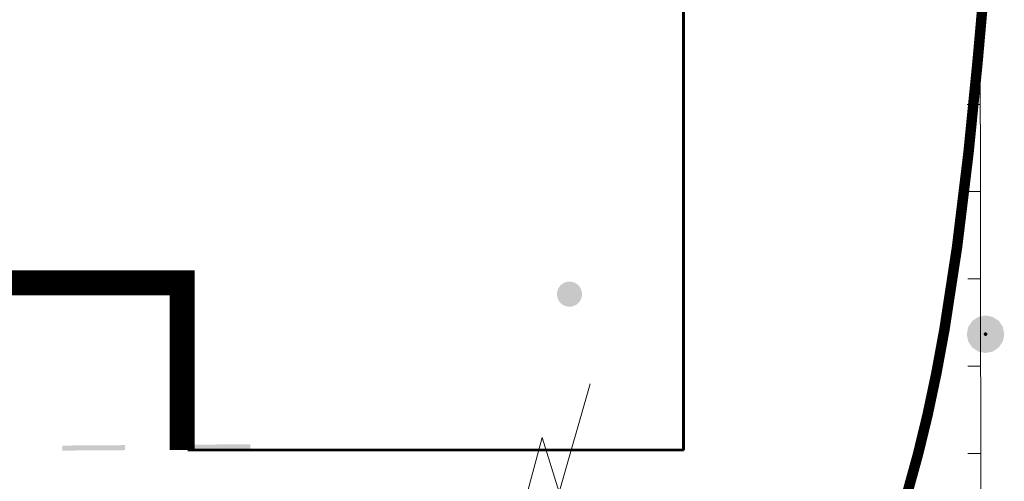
# Model space of a CAD drawing. Header units: millimetres. Extents: x 0 to 420, y 0 to 297.
# Tile 40 of 43: x 173 to 197, y 222 to 233. Entities that reach past the tile are written whole.
import ezdxf

# ---------------------------------------------------------------- set-up
doc = ezdxf.new("R2010")
doc.units = ezdxf.units.MM
for name, pattern in [('K5LT32771', [0]), ('K5LT_BASIC', [0]), ('K5LT_THIN', [0])]:
    doc.linetypes.add(name, pattern=pattern)
for name, color, linetype, true_color in [('Дороги', 7, 'Continuous', 0x666666), ('Существующее оборудование', 7, 'Continuous', 0x7f7f7f), ('Топосъемка', 7, 'Continuous', 0x7f7f7f)]:
    doc.layers.add(name, color=color, linetype=linetype, true_color=true_color)

# ---------------------------------------------------------------- blocks, each defined once
blk = doc.blocks.new('U151')
at = {"layer": 'Существующее оборудование'}
blk.add_hatch(color=256, dxfattribs=at).paths.add_polyline_path([(184.94, 219.772), (185.775, 221.459), (184.998, 221.653)])
at = {"layer": 'Существующее оборудование', "linetype": 'K5LT_THIN', "lineweight": 18}
for p, q in [((186.2, 221.615), (186.942, 224.21)), ((184.94, 219.772), (185.792, 222.924)), ((185.792, 222.924), (186.2, 221.615))]:
    blk.add_line(p, q, dxfattribs=at)
for radius, start, end in [(0.4, 0, 180), (0.209, 0, 180), (0.4, 180, 0), (0.209, 180, 0)]:
    blk.add_arc((184.94, 219.772), radius, start, end, dxfattribs=at)
blk = doc.blocks.new('U174')
at = {"layer": 'Топосъемка'}
blk.add_hatch(color=256, dxfattribs=at).paths.add_polyline_path([(186.55, 226.072), (186.578, 226.084), (186.605, 226.099), (186.63, 226.117), (186.654, 226.137), (186.675, 226.16), (186.693, 226.185), (186.709, 226.211), (186.722, 226.239), (186.733, 226.269), (186.74, 226.299), (186.744, 226.33), (186.745, 226.361), (186.742, 226.391), (186.737, 226.422), (186.728, 226.452), (186.716, 226.48), (186.702, 226.508), (186.684, 226.533), (186.664, 226.557), (186.642, 226.579), (186.618, 226.598), (186.592, 226.614), (186.564, 226.628), (186.535, 226.639), (186.505, 226.647), (186.474, 226.651), (186.443, 226.653), (186.412, 226.651), (186.382, 226.646), (186.352, 226.638), (186.34, 226.634), (186.311, 226.621), (186.284, 226.606), (186.259, 226.588), (186.236, 226.568), (186.215, 226.545), (186.196, 226.521), (186.18, 226.494), (186.167, 226.466), (186.157, 226.437), (186.15, 226.407), (186.146, 226.376), (186.145, 226.345), (186.147, 226.314), (186.153, 226.284), (186.161, 226.254), (186.173, 226.225), (186.188, 226.198), (186.205, 226.172), (186.225, 226.148), (186.247, 226.127), (186.271, 226.108), (186.298, 226.091), (186.325, 226.077), (186.354, 226.067), (186.384, 226.059), (186.415, 226.054), (186.446, 226.053), (186.477, 226.054), (186.508, 226.059), (186.537, 226.067)])

msp = doc.modelspace()

# ---------------------------------------------------------------- hatches: boundary and pattern name
at = {"layer": 'Топосъемка'}
for points in [[(196.401397, 224.94593), (196.229355, 224.979047), (196.199727, 224.998598), (196.083089, 225.075497), (196.016751, 225.173479), (195.984865, 225.220579), (195.95163, 225.382453), (195.94962, 225.392184), (195.982757, 225.564233), (196.079187, 225.710492), (196.224264, 225.808735), (196.395875, 225.843961), (196.567917, 225.810843), (196.597545, 225.791292), (196.714183, 225.714393), (196.780539, 225.616417), (196.812425, 225.569318), (196.845659, 225.407444), (196.847651, 225.397705), (196.814534, 225.225664), (196.718084, 225.079397), (196.573008, 224.981155)], [(196.353678, 225.386999), (196.360362, 225.421473), (196.389488, 225.44112), (196.42395, 225.43441), (196.44359, 225.405302), (196.436888, 225.370822), (196.40778, 225.351181), (196.373317, 225.357891)], [(175.810037, 222.743142), (174.310069, 222.732735), (174.310899, 222.612742), (175.810867, 222.623149)], [(178.809941, 222.763922), (177.309986, 222.753541), (177.310823, 222.633529), (178.81079, 222.643936)]]:
    msp.add_hatch(color=256, dxfattribs=at).paths.add_polyline_path(points)

# ---------------------------------------------------------------- linework, layer by layer
at = {"layer": 'Дороги', "linetype": 'K5LT_BASIC', "lineweight": 60}
for p, q in [((189.176122, 222.623666), (189.176122, 246.623666)), ((189.176122, 222.626153), (177.310823, 222.633529))]:
    msp.add_line(p, q, dxfattribs=at)
at = {"layer": 'Дороги', "linetype": 'K5LT_BASIC', "const_width": 0.6}
msp.add_lwpolyline([(177.176122, 222.623666), (177.176122, 226.623666), (153.176122, 226.623666)], dxfattribs=at)
at = {"layer": 'Существующее оборудование', "linetype": 'K5LT_THIN', "lineweight": 18}
for p, q in [((196.248038, 249.579346), (196.376544, 160.139438)), ((196.27489, 230.890419), (195.96289, 230.890419)), ((196.277888, 228.80367), (195.965888, 228.80367)), ((196.283655, 226.71692), (195.971655, 226.71692)), ((196.289422, 224.630171), (195.977422, 224.630171)), ((196.286883, 222.543421), (195.974883, 222.543421))]:
    msp.add_line(p, q, dxfattribs=at)
at = {"layer": 'Топосъемка', "linetype": 'K5LT32771', "const_width": 0.25}
msp.add_lwpolyline([(194.533831, 221.62244), (194.785221, 222.53405), (195.010721, 223.462782), (195.219773, 224.449212), (195.414559, 225.503492), (195.7179, 227.48222), (195.991643, 229.737346), (196.212579, 231.958134), (196.624328, 236.603)], dxfattribs=at)

# ---------------------------------------------------------------- block references
at = {"layer": 'Существующее оборудование'}
msp.add_blockref('U151', (0, 0), dxfattribs=at)
at = {"layer": 'Топосъемка'}
msp.add_blockref('U174', (0, 0), dxfattribs=at)

doc.saveas('drawing.dxf')
